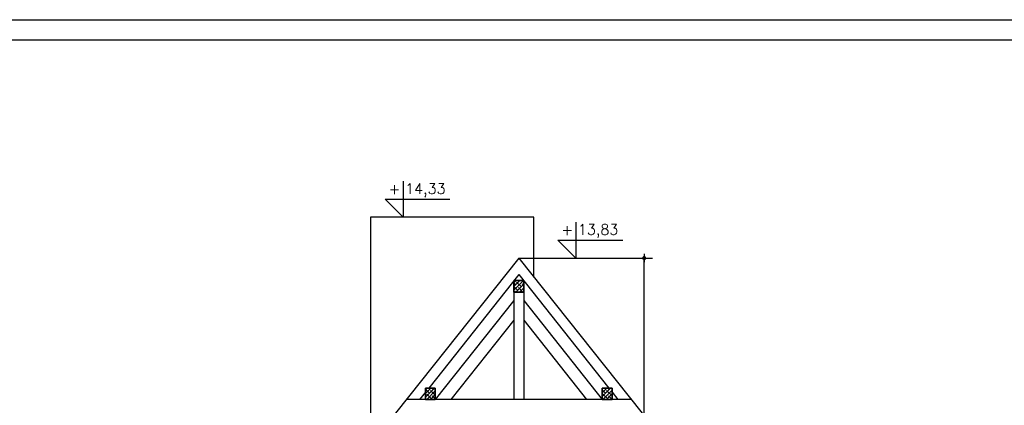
# Model space of a CAD drawing. Header units: millimetres. Extents: x 11979 to 23691, y 12825 to 41978.
# Tile 98 of 256: x 20284 to 21490, y 28852 to 29323. Entities that reach past the tile are written whole.
import ezdxf
from ezdxf.enums import TextEntityAlignment as Align

# ---------------------------------------------------------------- set-up
doc = ezdxf.new("R2010")
doc.units = ezdxf.units.MM
for name, color, linetype in [('-LI-WIDOK', 2, 'Continuous'), ('-MEBLE', 1, 'Continuous'), ('-RAMKA', 2, 'Continuous'), ('-WYMIAR', 8, 'Continuous'), ('_PROJEKTOWANE', 5, 'Continuous')]:
    doc.layers.add(name, color=color, linetype=linetype)
doc.layers.add('-ŚCIANY DZIAŁOWE', color=3, linetype='Continuous', lineweight=35)
doc.styles.add('SIMPLEX', font='simplex')
doc.styles.get("Standard").update_dxf_attribs({"font": 'arial.ttf'})
doc.dimstyles.new('CZA-KROPKA-50', dxfattribs={"dimtxt": 12, "dimasz": 1, "dimexe": 2, "dimexo": 25, "dimgap": 4, "dimtad": 1, "dimdec": 1, "dimrnd": 0.5, "dimzin": 9, "dimdsep": 46, "dimtxsty": 'Standard', "dimblk": 'CZA-KROPKA', "dimblk1": 'CZA-KROPKA', "dimblk2": 'CZA-KROPKA', "dimsah": 1, "dimcen": -20, "dimse1": 1, "dimse2": 1, "dimclrd": 8, "dimclre": 8, "dimclrt": 9, "dimadec": 0, "dimazin": 0, "dimtfac": 1, "dimtdec": 1, "dimtmove": 1, "dimatfit": 3, "dimldrblk": 'CZA-KROPKA', "dimfxl": 1, "dimtolj": 1, "dimtzin": 9, "dimarcsym": 0})

# ---------------------------------------------------------------- blocks, each defined once
blk = doc.blocks.new('CZA-KROPKA')
at = {"layer": '-WYMIAR', "linetype": 'ByBlock'}
for p, q in [((5, 0), (-5, 0)), ((0, 10), (0, -10))]:
    blk.add_line(p, q, dxfattribs=at)
at = {"layer": '-WYMIAR', "linetype": 'ByBlock', "const_width": 2.5}
blk.add_lwpolyline([(-1.25, 0, 1), (1.25, 0, 1)], format="xyb", close=True, dxfattribs=at)
blk = doc.blocks.new('*D1402')
at = {"layer": '-WYMIAR', "color": 8, "lineweight": -2}
blk.add_line((21048.8, 28612.6), (21048.8, 29030.6), dxfattribs=at)
at = {"layer": 'Defpoints', "color": 0}
for p in [(20895.3, 29031.6), (21048.8, 29031.6), (21040.1, 28611.6)]:
    blk.add_point(p, dxfattribs=at)
at = {"layer": '-WYMIAR', "color": 8, "lineweight": -2}
for p, rotation in [((21048.8, 29031.6), 90), ((21048.8, 28611.6), 270)]:
    blk.add_blockref('CZA-KROPKA', p, dxfattribs=dict(at, rotation=rotation))
at = {"layer": '-WYMIAR', "color": 9, "insert": (21038.6, 28821.6), "char_height": 12, "attachment_point": 5, "rotation": 90, "bg_fill": 3, "box_fill_scale": 1.1, "bg_fill_color": 257, "bg_fill_transparency": 0}
blk.add_mtext('\\A1;420', dxfattribs=at)
blk = doc.blocks.new('fdfdssd')
at = {"layer": '-RAMKA', "color": 8}
blk.add_line((18317, 20416), (21287, 20416), dxfattribs=at)
at = {"layer": '-RAMKA', "color": 2}
blk.add_line((21262, 20391), (18442, 20391), dxfattribs=at)

msp = doc.modelspace()

# ---------------------------------------------------------------- hatches: boundary and pattern name
at = {"layer": '-WYMIAR'}
h = msp.add_hatch(dxfattribs=at)
h.set_pattern_fill('ANSI38', color=256)
h.set_pattern_definition([(45, (434771.3326, 26006.2755), (-2.24506403, 2.24506403), []), (135, (434771.3326, 26006.2755), (-6.73519209, 2.24506403), [7.9375, -4.7625])])
h.paths.add_polyline_path([(20901.33, 29004.03), (20889.33, 29004.03), (20889.33, 28990.03), (20901.33, 28990.03)])
h.paths.add_polyline_path([(20793.13, 28872.6), (20781.13, 28872.6), (20781.13, 28858.6), (20793.13, 28858.6)])
h.paths.add_polyline_path([(21009.53, 28872.6), (20997.53, 28872.6), (20997.53, 28858.6), (21009.53, 28858.6)])

# ---------------------------------------------------------------- linework, layer by layer
at = {"layer": '-LI-WIDOK'}
for p, q in [((20913.81, 29081.6), (20713.84, 29081.6)), ((20713.84, 29081.6), (20713.84, 28803.75)), ((20895.33, 29031.6), (20419.82, 28434.6)), ((20895.33, 29031.6), (21370.83, 28434.6)), ((20895.33, 29011.59), (20785.08, 28872.6)), ((20895.33, 29011.59), (21005.57, 28872.6)), ((20889.33, 28990.03), (20889.33, 28858.6)), ((20901.33, 28990.03), (20901.33, 28858.6)), ((20889.33, 28979.89), (20793.13, 28858.6)), ((20901.33, 28979.89), (20997.53, 28858.6)), ((20889.33, 28955.75), (20812.27, 28858.6)), ((20901.33, 28955.75), (20978.38, 28858.6)), ((20781.13, 28867.61), (20773.98, 28858.6)), ((21009.53, 28867.61), (21016.67, 28858.6)), ((21033.12, 28858.6), (20757.53, 28858.6))]:
    msp.add_line(p, q, dxfattribs=at)
at = {"layer": '-MEBLE'}
for p, q in [((20753.61, 29125.49), (20753.61, 29081.6)), ((20731.67, 29103.54), (20811.02, 29103.54)), ((20731.67, 29103.54), (20753.61, 29081.6)), ((20943.16, 29053.54), (21022.51, 29053.54))]:
    msp.add_line(p, q, dxfattribs=at)
at = {"layer": '-ŚCIANY DZIAŁOWE'}
for p, q in [((20889.33, 29004.03), (20901.33, 29004.03)), ((20889.33, 28990.03), (20889.33, 29004.03)), ((20901.33, 29004.03), (20901.33, 28990.03)), ((20901.33, 28990.03), (20889.33, 28990.03)), ((20781.13, 28872.6), (20793.13, 28872.6)), ((20781.13, 28858.6), (20781.13, 28872.6)), ((20793.13, 28872.6), (20793.13, 28858.6)), ((21009.53, 28872.6), (20997.53, 28872.6)), ((20997.53, 28872.6), (20997.53, 28858.6)), ((21009.53, 28858.6), (21009.53, 28872.6)), ((20793.13, 28858.6), (20781.13, 28858.6)), ((20997.53, 28858.6), (21009.53, 28858.6))]:
    msp.add_line(p, q, dxfattribs=at)

# ---------------------------------------------------------------- texts
at = {"layer": '-LI-WIDOK', "style": 'SIMPLEX'}
for s, p in [('+', (20743.21, 29116.04)), ('14,33', (20780.94, 29114.57)), ('+', (20954.7, 29066.04)), ('13,83', (20992.43, 29064.57))]:
    msp.add_text(s, height=12.8, dxfattribs=at).set_placement(p, align=Align.MIDDLE)

# ---------------------------------------------------------------- next in the draw order: dimensions: what is measured, and where the dimension line sits
at = {"layer": '-WYMIAR'}
dim = msp.add_linear_dim(base=(21048.75, 29031.6), p1=(21040.09, 28611.59), p2=(20895.33, 29031.6), angle=90, dimstyle='CZA-KROPKA-50', override={"dimfxl": 0, "dimfxlon": 1, "dimtfill": 1}, dxfattribs=at)
dim.commit()
dim.dimension.update_dxf_attribs({"geometry": '*D1402', "text_midpoint": (21038.63, 28821.6)})

# ---------------------------------------------------------------- next in the draw order: linework, layer by layer
at = {"layer": '-LI-WIDOK'}
msp.add_line((20913.81, 29008.4), (20913.81, 29081.6), dxfattribs=at)
at = {"layer": '-MEBLE'}
for p, q in [((20965.1, 29075.49), (20965.1, 29031.6)), ((20943.16, 29053.54), (20965.1, 29031.6)), ((20895.33, 29031.6), (21040.05, 29031.6))]:
    msp.add_line(p, q, dxfattribs=at)

# ---------------------------------------------------------------- next in the draw order: block references
at = {"layer": '_PROJEKTOWANE'}
msp.add_blockref('fdfdssd', (1290.57, 8907.01), dxfattribs=at)

doc.saveas('drawing.dxf')
